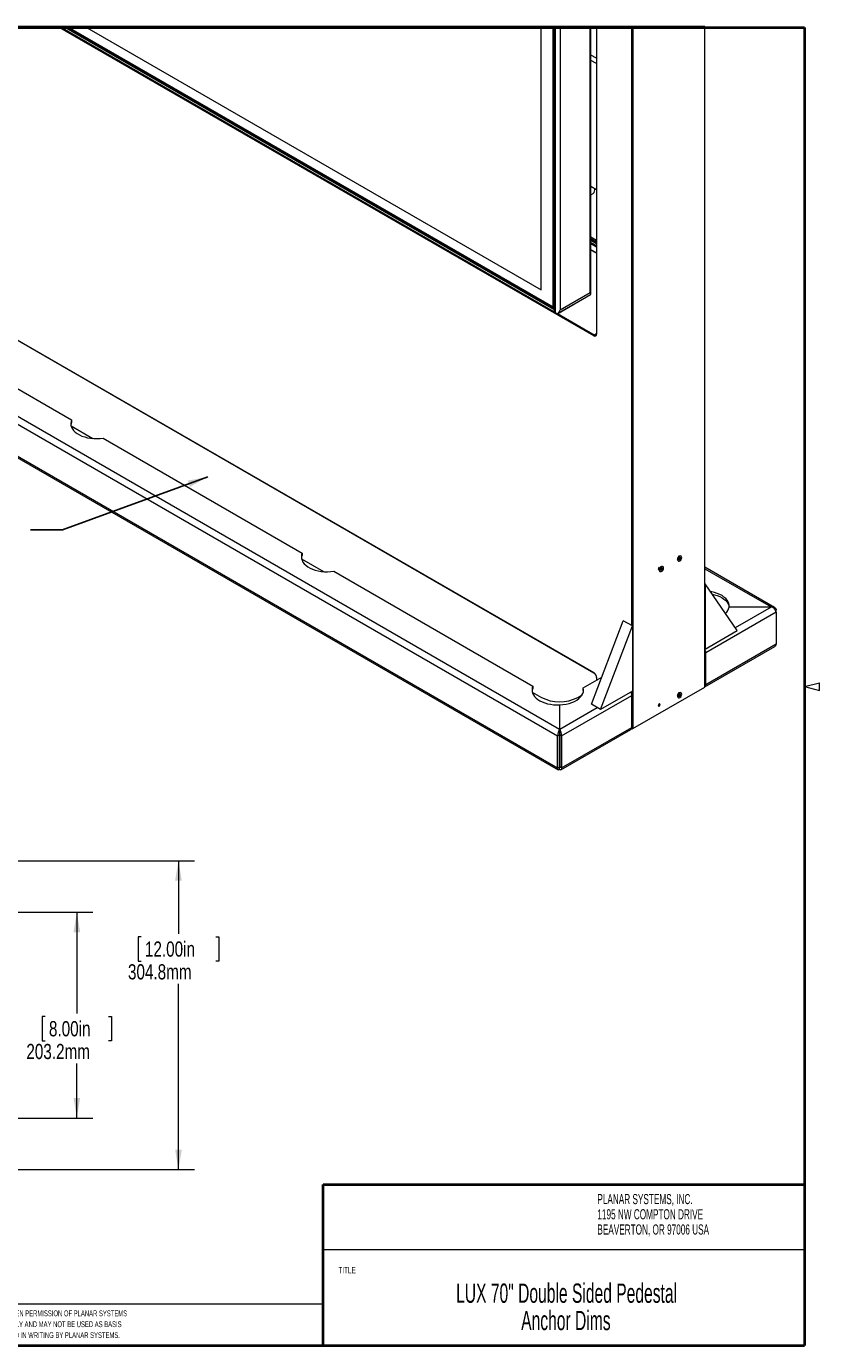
# Model space of a CAD drawing. Header units: millimetres. Extents: x 13 to 419, y 7 to 273.
# Tile 3 of 3: x 263 to 419, y 10 to 270. Entities that reach past the tile are written whole.
import ezdxf

# ---------------------------------------------------------------- set-up
doc = ezdxf.new("R2010")
doc.units = ezdxf.units.MM
doc.styles.add('SLDTEXTSTYLE0', font='TXT', dxfattribs={"width": 0.605})
doc.styles.add('SLDTEXTSTYLE1', font='TXT', dxfattribs={"width": 0.75})
doc.dimstyles.new('SLDDIMSTYLE0', dxfattribs={"dimtxt": 3, "dimasz": 3.9624, "dimexe": 0, "dimexo": 0.0625, "dimgap": 0.75, "dimtad": 0, "dimtih": 1, "dimtoh": 1, "dimdec": 1, "dimlfac": 5, "dimrnd": 1e-09, "dimzin": 12, "dimdsep": 46, "dimtxsty": 'SLDTEXTSTYLE1', "dimsah": 1, "dimcen": 0.09, "dimadec": 0, "dimazin": 3, "dimtfac": 1, "dimtdec": 1, "dimtofl": 0, "dimtmove": 0, "dimatfit": 3, "dimfxl": 1, "dimfrac": 2, "dimtolj": 1, "dimtzin": 12, "dimarcsym": 0})
doc.dimstyles.new('SLDDIMSTYLE1', dxfattribs={"dimtxt": 0, "dimasz": 3.9624, "dimexe": 0, "dimexo": 0.0625, "dimgap": 0, "dimtad": 0, "dimtih": 1, "dimtoh": 1, "dimdec": 0, "dimrnd": 1e-09, "dimzin": 0, "dimdsep": 46, "dimtxsty": 'Standard', "dimsah": 1, "dimcen": 0.09, "dimadec": 0, "dimazin": 0, "dimtfac": 3.9624, "dimtdec": 0, "dimtofl": 0, "dimtmove": 0, "dimatfit": 3, "dimfxl": 1, "dimfrac": 2, "dimtolj": 1, "dimtzin": 0, "dimarcsym": 0})

# ---------------------------------------------------------------- blocks, each defined once
blk = doc.blocks.new('SW_NOTE_0')
at = {"color": 0, "linetype": 'Continuous', "lineweight": 0, "char_height": 2, "attachment_point": 1, "style": 'SLDTEXTSTYLE0'}
for s, insert in [('PLANAR SYSTEMS, INC.', (0, 2.58)), ('1195 NW COMPTON DRIVE', (0, -0.42)), ('BEAVERTON, OR 97006 USA', (0, -3.42))]:
    blk.add_mtext(s, dxfattribs=dict(at, insert=insert))
blk = doc.blocks.new('SW_NOTE_1')
at = {"color": 0, "linetype": 'Continuous', "lineweight": 0, "char_height": 1.15, "attachment_point": 1, "style": 'SLDTEXTSTYLE0'}
for s, insert in [('THIS DRAWING CONTAINS INFORMATION PROPRIETARY TO PLANAR SYSTEMS, INC., ANY REPRODUCTION IN PART OR WHOLE WITHOUT THE WRITTEN PERMISSION OF PLANAR SYSTEMS', (0, 1.48)), ('IS PROHIBITED. THIS DRAWING IS SUPPLIED FOR INFORMATION, IDENTIFICATION, ENGINEERING, EVALUATION, AND/OR INSPECTION PURPOSES ONLY AND MAY NOT BE USED AS BASIS', (0, -0.67)), ('FOR THE MANUFACTURING OF PRODUCTS OR THE FURNISHING OF SERVICES TO PLANAR SYSTEMS OR TO ANY THIRD PARTY UNLESS AUTHORIZED IN WRITING BY PLANAR SYSTEMS.', (0, -2.82))]:
    blk.add_mtext(s, dxfattribs=dict(at, insert=insert))
blk = doc.blocks.new('Block1')
at = {"color": 7, "linetype": 'Continuous', "lineweight": 40}
for p, q in [((139.38, 178.08), (139.38, 209.83)), ((139.38, 209.83), (234.63, 209.83))]:
    blk.add_line(p, q, dxfattribs=at)
at = {"color": 7, "linetype": 'Continuous', "lineweight": 0}
for p, q in [((139.38, 209.83), (139.38, 178.08)), ((139.38, 209.83), (234.63, 209.83)), ((139.38, 197), (234.63, 197))]:
    blk.add_line(p, q, dxfattribs=at)
at = {"color": 7, "linetype": 'Continuous', "lineweight": 15}
for p, q in [((139.38, 186.2), (-8.21, 186.2)), ((-8.21, 186.2), (-8.21, 178.03))]:
    blk.add_line(p, q, dxfattribs=at)
at = {"color": 7, "linetype": 'Continuous', "lineweight": 0}
for name, p in [('SW_NOTE_0', (193.5, 205.36)), ('SW_NOTE_1', (-5.89, 183.49))]:
    blk.add_blockref(name, p, dxfattribs=at)
at = {"color": 7, "linetype": 'Continuous', "lineweight": 0, "insert": (142.4, 193.55), "char_height": 1.25, "attachment_point": 1, "style": 'SLDTEXTSTYLE0'}
blk.add_mtext('TITLE', dxfattribs=at)
blk = doc.blocks.new('_D_5')
at = {"color": 7, "linetype": 'Continuous', "lineweight": 0}
for p, q in [((246.93, 95.18), (275.68, 95.18)), ((272.51, 95.18), (272.51, 75.18)), ((266.25, 74.57), (265.64, 74.57)), ((265.64, 74.57), (265.64, 69.81)), ((278.77, 74.57), (279.38, 74.57)), ((279.38, 74.57), (279.38, 69.81)), ((265.64, 69.81), (266.25, 69.81)), ((279.38, 69.81), (278.77, 69.81)), ((272.51, 54.54), (272.51, 65.32)), ((246.93, 54.54), (275.68, 54.54))]:
    blk.add_line(p, q, dxfattribs=at)
for points in [[(272.51, 95.18), (271.85, 91.22), (273.17, 91.22)], [(272.51, 54.54), (273.17, 58.5), (271.85, 58.5)]]:
    blk.add_solid(points, dxfattribs=at)
at = {"color": 7, "linetype": 'Continuous', "lineweight": 0, "char_height": 3, "attachment_point": 1, "style": 'SLDTEXTSTYLE1'}
for s, insert in [('8.00in', (267.01, 73.68, -109.75)), ('203.2mm', (262.55, 69.19, -109.75))]:
    blk.add_mtext(s, dxfattribs=dict(at, insert=insert))
blk = doc.blocks.new('_D_6')
at = {"color": 7, "linetype": 'Continuous', "lineweight": 0}
for p, q in [((257.05, 105.34), (295.74, 105.34)), ((292.56, 105.34), (292.56, 90.9)), ((285.19, 90.29), (284.58, 90.29)), ((284.58, 90.29), (284.58, 85.53)), ((299.93, 90.29), (300.54, 90.29)), ((300.54, 90.29), (300.54, 85.53)), ((284.58, 85.53), (285.19, 85.53)), ((300.54, 85.53), (299.93, 85.53)), ((292.56, 44.38), (292.56, 81.04)), ((257.05, 44.38), (295.74, 44.38))]:
    blk.add_line(p, q, dxfattribs=at)
for points in [[(292.56, 105.34), (291.9, 101.38), (293.22, 101.38)], [(292.56, 44.38), (293.22, 48.34), (291.9, 48.34)]]:
    blk.add_solid(points, dxfattribs=at)
at = {"color": 7, "linetype": 'Continuous', "lineweight": 0, "char_height": 3, "attachment_point": 1, "style": 'SLDTEXTSTYLE1'}
for s, insert in [('12.00in', (285.95, 89.4, -109.75)), ('304.8mm', (282.6, 84.91, -109.75))]:
    blk.add_mtext(s, dxfattribs=dict(at, insert=insert))

msp = doc.modelspace()

# ---------------------------------------------------------------- linework, layer by layer
at = {"color": 7, "linetype": 'Continuous', "lineweight": 40}
for p, q in [((15.748, 269.748), (416.052, 269.748)), ((416.052, 269.748), (416.052, 9.652)), ((15.748, 9.652), (416.052, 9.652))]:
    msp.add_line(p, q, dxfattribs=at)
at = {"color": 7, "linetype": 'Continuous', "lineweight": 0}
for p, q in [((396.425, 269.959), (230.598, 269.959)), ((374.489, 208.903), (268.725, 269.959)), ((268.795, 269.959), (367.112, 213.202)), ((269.167, 269.959), (366.964, 213.502)), ((366.627, 214.085), (269.84, 269.959)), ((270.591, 269.959), (366.494, 214.595)), ((274.056, 269.959), (364.126, 217.963)), ((274.07, 269.959), (364.126, 217.971)), ((364.126, 217.963), (364.126, 269.959)), ((366.494, 214.595), (366.494, 269.959)), ((366.58, 269.959), (366.58, 214.242)), ((366.627, 269.959), (366.627, 214.085)), ((366.964, 213.502), (366.964, 269.959)), ((367.862, 269.959), (367.862, 214.021)), ((373.752, 217.421), (373.752, 269.959)), ((373.938, 217.142), (373.938, 269.959)), ((375.004, 269.959), (375.004, 209.292)), ((375.05, 269.959), (375.05, 209.227)), ((382.234, 269.959), (382.234, 131.409)), ((396.378, 139.574), (396.378, 269.959)), ((396.425, 139.639), (396.425, 269.959)), ((375.004, 263.659), (373.938, 264.274)), ((375.004, 262.622), (373.938, 263.237)), ((375.004, 237.734), (373.938, 238.349)), ((373.938, 236.731), (374.403, 236.999)), ((375.004, 227.724), (373.938, 228.34)), ((375.004, 227.455), (373.938, 228.07)), ((373.938, 227.096), (375.004, 226.48)), ((375.004, 225.249), (373.938, 225.864)), ((238.165, 221.149), (374.489, 142.451)), ((238.198, 221.076), (374.522, 142.378)), ((216.551, 217.016), (367.366, 129.952)), ((217.538, 218.004), (367.729, 131.301)), ((367.176, 213.197), (373.859, 217.055)), ((367.227, 213.226), (373.91, 217.084)), ((367.229, 213.227), (373.911, 217.084)), ((367.862, 214.021), (373.752, 217.421)), ((232.208, 214.978), (271.486, 192.303)), ((366.58, 214.645), (366.494, 214.595)), ((366.964, 213.502), (366.627, 214.085)), ((367.176, 213.196), (367.114, 213.205)), ((216.551, 210.697), (367.366, 123.634)), ((216.833, 210.212), (367.48, 123.245)), ((271.362, 191.137), (275.689, 188.639)), ((271.486, 192.303), (271.486, 191.884)), ((277.708, 188.711), (316.986, 166.036)), ((316.862, 164.871), (321.189, 162.373)), ((316.986, 166.036), (316.986, 165.617)), ((390.957, 164.888), (391.018, 164.853)), ((391.018, 164.955), (391.018, 164.751)), ((391.131, 164.499), (391.195, 164.462)), ((391.406, 165.424), (391.23, 165.322)), ((391.318, 165.373), (391.231, 165.423)), ((391.251, 164.876), (391.414, 164.971)), ((391.251, 164.747), (391.251, 164.876)), ((391.414, 164.842), (391.251, 164.747)), ((391.322, 164.917), (391.414, 164.842)), ((391.526, 164.718), (391.343, 164.93)), ((391.414, 165.159), (391.526, 165.224)), ((391.414, 164.971), (391.414, 165.159)), ((391.414, 165.077), (391.526, 165.035)), ((391.689, 165), (391.414, 165.052)), ((391.526, 164.906), (391.414, 164.971)), ((391.414, 164.653), (391.414, 164.842)), ((391.526, 164.718), (391.414, 164.653)), ((391.526, 165.224), (391.526, 165.035)), ((391.526, 165.035), (391.689, 165.129)), ((391.689, 165), (391.526, 164.906)), ((391.526, 164.906), (391.526, 164.718)), ((391.745, 165.415), (391.681, 165.451)), ((391.689, 165.129), (391.689, 165)), ((323.208, 162.444), (362.486, 139.77)), ((387.222, 162.887), (387.416, 162.774)), ((387.416, 162.876), (387.416, 162.672)), ((387.53, 162.42), (387.594, 162.383)), ((387.805, 163.345), (387.629, 163.243)), ((387.65, 162.798), (387.813, 162.892)), ((387.65, 162.669), (387.65, 162.798)), ((387.813, 162.763), (387.65, 162.669)), ((387.716, 163.294), (387.656, 163.329)), ((387.721, 162.839), (387.813, 162.763)), ((387.925, 162.639), (387.742, 162.851)), ((387.813, 163.08), (387.925, 163.145)), ((387.813, 162.892), (387.813, 163.08)), ((387.813, 162.998), (387.925, 162.956)), ((388.088, 162.922), (387.813, 162.974)), ((387.925, 162.827), (387.813, 162.892)), ((387.813, 162.574), (387.813, 162.763)), ((387.925, 162.639), (387.813, 162.574)), ((387.925, 163.145), (387.925, 162.956)), ((387.925, 162.956), (388.088, 163.051)), ((388.088, 162.922), (387.925, 162.827)), ((387.925, 162.827), (387.925, 162.639)), ((388.144, 163.336), (388.08, 163.373)), ((388.088, 163.051), (388.088, 162.922)), ((410.182, 155.326), (396.425, 163.268)), ((396.425, 159.987), (396.491, 159.949)), ((396.491, 159.949), (396.491, 147.097)), ((402.777, 150.726), (396.491, 159.949)), ((410.471, 154.388), (396.603, 146.382)), ((409.484, 155.377), (401.195, 155.377)), ((401.199, 155.406), (409.484, 155.406)), ((401.199, 155.377), (401.199, 155.406)), ((409.484, 155.406), (409.484, 155.377)), ((410.471, 154.388), (410.471, 154.836)), ((410.471, 154.388), (410.471, 148.069)), ((374.04, 136.21), (380.326, 152.691)), ((375.836, 135.173), (382.122, 151.655)), ((382.122, 151.655), (380.326, 152.691)), ((382.122, 151.655), (382.122, 138.802)), ((396.491, 147.097), (402.777, 150.726)), ((396.425, 139.638), (410.19, 147.584)), ((396.425, 147.135), (396.491, 147.097)), ((410.471, 148.069), (396.603, 140.064)), ((396.603, 140.064), (396.603, 146.382)), ((372.422, 139.423), (376.068, 141.528)), ((375.004, 141.544), (375.004, 140.913)), ((362.362, 138.604), (364.162, 137.565)), ((362.486, 139.77), (362.486, 139.351)), ((371.346, 137.565), (372.196, 138.055)), ((372.422, 139.004), (372.422, 139.423)), ((372.46, 138.801), (372.422, 139.004)), ((382.122, 138.802), (375.836, 135.173)), ((382.234, 131.409), (396.378, 139.574)), ((391.018, 137.993), (391.018, 137.788)), ((391.406, 138.462), (391.23, 138.36)), ((391.318, 138.411), (391.231, 138.461)), ((391.251, 137.914), (391.414, 138.009)), ((391.526, 137.755), (391.343, 137.968)), ((391.414, 138.197), (391.526, 138.262)), ((391.414, 138.009), (391.414, 138.197)), ((391.414, 138.115), (391.526, 138.073)), ((391.689, 138.038), (391.414, 138.09)), ((391.526, 137.944), (391.414, 138.008)), ((391.526, 138.262), (391.526, 138.073)), ((391.526, 138.073), (391.689, 138.167)), ((391.689, 138.038), (391.526, 137.944)), ((391.745, 138.453), (391.681, 138.489)), ((391.689, 138.167), (391.689, 138.038)), ((416.052, 139.7), (419.052, 140.45)), ((416.052, 139.7), (419.052, 138.95)), ((419.052, 138.95), (419.052, 140.45)), ((367.729, 136.084), (367.729, 131.301)), ((367.78, 131.301), (367.78, 136.086)), ((368.142, 129.952), (382.01, 137.958)), ((375.836, 135.173), (374.04, 136.21)), ((382.01, 131.639), (382.01, 137.958)), ((390.957, 137.926), (391.018, 137.891)), ((391.131, 137.537), (391.195, 137.5)), ((391.251, 137.785), (391.251, 137.914)), ((391.414, 137.879), (391.251, 137.785)), ((391.322, 137.955), (391.414, 137.879)), ((391.414, 137.691), (391.414, 137.879)), ((391.526, 137.755), (391.414, 137.691)), ((391.526, 137.944), (391.526, 137.755)), ((367.366, 129.952), (367.729, 130.162)), ((367.78, 132.346), (367.729, 132.354)), ((367.78, 131.927), (367.729, 131.935)), ((367.729, 131.301), (367.729, 130.882)), ((367.729, 130.882), (367.729, 130.162)), ((367.729, 130.751), (367.78, 130.758)), ((367.729, 123.843), (367.729, 130.162)), ((367.78, 131.301), (367.78, 130.882)), ((367.78, 130.162), (367.78, 130.882)), ((368.142, 129.952), (367.78, 130.162)), ((367.78, 130.162), (367.78, 123.843)), ((368.029, 123.245), (381.813, 131.202)), ((368.142, 123.634), (382.01, 131.639)), ((381.98, 131.426), (382.01, 131.409)), ((367.366, 123.634), (367.366, 129.952)), ((368.142, 129.952), (368.142, 123.634)), ((367.366, 123.634), (367.729, 123.843)), ((367.754, 123.409), (367.754, 123.828)), ((368.142, 123.634), (367.78, 123.843))]:
    msp.add_line(p, q, dxfattribs=at)
at = {"color": 8, "linetype": 'Continuous', "lineweight": 0}
for p, q in [((270.289, 269.959), (366.58, 214.372)), ((382.01, 151.719), (382.01, 269.959)), ((375.004, 227.446), (373.938, 228.062)), ((373.938, 227.959), (375.004, 227.343)), ((375.004, 227.084), (373.938, 227.699)), ((373.938, 227.31), (375.004, 226.695)), ((375.004, 225.195), (373.938, 225.811)), ((367.338, 213.29), (374.601, 209.097)), ((374.601, 209.097), (375.004, 209.33)), ((396.425, 162.945), (409.484, 155.406)), ((409.484, 155.377), (402.396, 151.285)), ((410.471, 154.836), (410.36, 154.772)), ((396.603, 146.382), (396.425, 146.485)), ((375.05, 141.479), (375.05, 140.94)), ((382.01, 137.982), (382.01, 138.737)), ((396.603, 140.064), (396.425, 140.167)), ((367.78, 131.301), (375.162, 135.563)), ((382.01, 131.409), (382.01, 131.615)), ((367.729, 123.843), (367.754, 123.828)), ((367.754, 123.828), (367.78, 123.843))]:
    msp.add_line(p, q, dxfattribs=at)
at = {"color": 7, "linetype": 'Continuous', "lineweight": 0, "flags": 128}
for points in [[(271.486, 192.303), (271.362, 191.949), (271.313, 191.589), (271.342, 191.228), (271.448, 190.872), (271.628, 190.527), (271.881, 190.196), (272.202, 189.886), (272.586, 189.602), (273.029, 189.346), (273.522, 189.124), (274.059, 188.939), (274.631, 188.793), (275.23, 188.689), (275.846, 188.628), (276.471, 188.611), (277.095, 188.639), (277.708, 188.711)], [(271.486, 191.884), (271.362, 191.53), (271.326, 191.334)], [(316.986, 166.036), (316.862, 165.682), (316.813, 165.322), (316.842, 164.962), (316.948, 164.606), (317.128, 164.26), (317.381, 163.93), (317.702, 163.62), (318.086, 163.335), (318.529, 163.08), (319.022, 162.858), (319.559, 162.672), (320.131, 162.527), (320.73, 162.422), (321.346, 162.362), (321.971, 162.345), (322.595, 162.373), (323.208, 162.444)], [(316.986, 165.617), (316.862, 165.263), (316.826, 165.068)], [(391.681, 165.451), (391.58, 165.477), (391.442, 165.443), (391.3, 165.346), (391.172, 165.198), (391.076, 165.021), (391.024, 164.837), (391.024, 164.672), (391.076, 164.548), (391.131, 164.499)], [(391.833, 164.986), (391.859, 165.163), (391.833, 165.31), (391.758, 165.407), (391.643, 165.441), (391.506, 165.406), (391.364, 165.309), (391.236, 165.162), (391.139, 164.984), (391.088, 164.8), (391.088, 164.635), (391.139, 164.511), (391.236, 164.445), (391.364, 164.445), (391.506, 164.512), (391.643, 164.636), (391.758, 164.802), (391.833, 164.986)], [(387.388, 163.205), (387.33, 163.157), (387.273, 163.079), (387.235, 162.991), (387.221, 162.905), (387.235, 162.835), (387.273, 162.79), (387.33, 162.779), (387.382, 162.794)], [(388.08, 163.373), (387.979, 163.398), (387.841, 163.364), (387.699, 163.267), (387.571, 163.119), (387.475, 162.942), (387.423, 162.758), (387.423, 162.593), (387.475, 162.469), (387.53, 162.42)], [(388.232, 162.907), (388.258, 163.084), (388.232, 163.231), (388.156, 163.328), (388.042, 163.362), (387.905, 163.327), (387.763, 163.23), (387.635, 163.083), (387.538, 162.905), (387.487, 162.721), (387.487, 162.556), (387.538, 162.432), (387.635, 162.366), (387.763, 162.366), (387.905, 162.433), (388.042, 162.558), (388.156, 162.723), (388.232, 162.907)], [(401.199, 155.406), (401.203, 155.754), (401.135, 156.1), (400.998, 156.438), (400.792, 156.765), (400.52, 157.075), (400.186, 157.365), (399.796, 157.63), (399.354, 157.866), (398.866, 158.071), (398.34, 158.24), (397.783, 158.373), (397.534, 158.418)], [(397.861, 157.938), (398.34, 157.821), (398.866, 157.652), (399.354, 157.447), (399.796, 157.211), (400.186, 156.946), (400.52, 156.656), (400.792, 156.346), (400.998, 156.019), (401.135, 155.681), (401.199, 155.375)], [(409.484, 155.406), (409.677, 155.432), (409.862, 155.427), (410.033, 155.391), (410.182, 155.326), (410.305, 155.234), (410.396, 155.119), (410.452, 154.984), (410.471, 154.836)], [(362.486, 139.77), (362.365, 139.429), (362.314, 139.082), (362.335, 138.735), (362.427, 138.391), (362.59, 138.056), (362.819, 137.734), (363.113, 137.431), (363.467, 137.149), (363.876, 136.894), (364.335, 136.669), (364.837, 136.476), (365.375, 136.319), (365.941, 136.2), (366.528, 136.121), (367.126, 136.082), (367.729, 136.084)], [(362.486, 139.351), (362.365, 139.01), (362.326, 138.801)], [(367.78, 136.086), (368.412, 136.138), (369.029, 136.234), (369.619, 136.375), (370.175, 136.557), (370.686, 136.778), (371.145, 137.034), (371.546, 137.321), (371.88, 137.636), (372.143, 137.972), (372.332, 138.324), (372.442, 138.687), (372.472, 139.056), (372.422, 139.423)], [(391.681, 138.489), (391.58, 138.515), (391.442, 138.481), (391.3, 138.383), (391.172, 138.236), (391.076, 138.059), (391.024, 137.875), (391.024, 137.71), (391.076, 137.586), (391.131, 137.537)], [(391.833, 138.023), (391.859, 138.201), (391.833, 138.348), (391.758, 138.445), (391.643, 138.478), (391.506, 138.444), (391.364, 138.347), (391.236, 138.199), (391.139, 138.022), (391.088, 137.838), (391.088, 137.673), (391.139, 137.549), (391.236, 137.483), (391.364, 137.483), (391.506, 137.55), (391.643, 137.674), (391.758, 137.84), (391.833, 138.023)], [(387.561, 136.061), (387.575, 136.147), (387.561, 136.217), (387.523, 136.261), (387.466, 136.272), (387.398, 136.249), (387.33, 136.194), (387.273, 136.117), (387.235, 136.029), (387.221, 135.943), (387.235, 135.872), (387.273, 135.828), (387.33, 135.817), (387.398, 135.841), (387.466, 135.895), (387.523, 135.973), (387.561, 136.061)], [(367.754, 123.409), (367.678, 123.316), (367.606, 123.256), (367.538, 123.232), (367.48, 123.245), (367.431, 123.294), (367.395, 123.378), (367.373, 123.492), (367.366, 123.634)], [(367.754, 123.828), (367.75, 123.774), (367.745, 123.732), (367.741, 123.704), (367.738, 123.69), (367.735, 123.692), (367.732, 123.709), (367.73, 123.741), (367.729, 123.786), (367.729, 123.843)], [(367.78, 123.843), (367.779, 123.786), (367.778, 123.741), (367.776, 123.709), (367.774, 123.692), (367.77, 123.69), (367.767, 123.704), (367.763, 123.732), (367.759, 123.774), (367.754, 123.828)], [(368.142, 123.634), (368.136, 123.507), (368.119, 123.4), (368.09, 123.318), (368.052, 123.262), (368.004, 123.235), (367.948, 123.236), (367.887, 123.266), (367.822, 123.325), (367.754, 123.409)]]:
    msp.add_lwpolyline(points, dxfattribs=at)
at = {"color": 7, "linetype": 'Continuous', "lineweight": 0}
for centre, radius, start, end in [((373.854, 237.623), 0.831, 311.36082, 23.82704), ((366.904, 214.253), 0.324, 181.96157, 211.14033), ((368.26, 214.247), 1.495, 209.8933, 222.25349), ((374.708, 209.172), 0.347, 230.79652, 9.21426), ((374.733, 208.892), 0.244, 122.60735, 177.39309), ((391.478, 164.934), 0.461, 122.61201, 177.39339), ((391.286, 165.335), 0.105, 39.57152, 125.86543), ((387.877, 162.855), 0.461, 122.61032, 177.39508), ((398.991, 155.754), 2.236, 311.90303, 350.28134), ((409.311, 154.217), 1.173, 8.38639, 81.50539), ((395.239, 146.337), 1.365, 1.90096, 29.67507), ((409.92, 148.065), 0.551, 299.25285, 0.49972), ((373.832, 141.423), 1.22, 2.60511, 57.39506), ((380.618, 137.906), 1.393, 2.13285, 30.98009), ((391.478, 137.972), 0.461, 122.60933, 177.39607), ((391.286, 138.372), 0.105, 39.56761, 125.87877), ((396.345, 139.647), 0.0799, 294.38274, 354.29602), ((396.116, 140.018), 0.489, 309.14319, 5.31398), ((367.754, 144.472), 7.786, 242.52439, 297.47561), ((370.237, 129.903), 2.872, 150.87093, 179.02144), ((365.298, 129.91), 2.845, 0.84276, 29.26487), ((381.544, 131.587), 0.47, 304.94822, 6.36472), ((382.122, 131.625), 0.244, 242.60298, 297.39702)]:
    msp.add_arc(centre, radius, start, end, dxfattribs=at)
at = {"color": 8, "linetype": 'Continuous', "lineweight": 0}
for centre, radius, start, end in [((374.788, 209.358), 0.32, 234.42271, 293.82282), ((375.083, 209.3), 0.0799, 185.7002, 245.62105), ((374.569, 142.443), 0.0801, 174.43417, 233.72269), ((375.083, 141.551), 0.0799, 185.7769, 245.61429)]:
    msp.add_arc(centre, radius, start, end, dxfattribs=at)
at = {"color": 7, "linetype": 'Continuous', "lineweight": 0}
for points, knots in [([(373.911, 217.084), (373.922, 217.107), (373.967, 217.192), (373.847, 217.31), (373.782, 217.389), (373.752, 217.421), (373.752, 217.421)], [0, 0, 0, 0, 0.1799686, 0.6785856, 0.995289, 1, 1, 1, 1]), ([(367.862, 214.021), (367.861, 214.02), (367.829, 213.949), (367.714, 213.728), (367.513, 213.444), (367.302, 213.283), (367.229, 213.227)], [0, 0, 0, 0, 0.0030807, 0.2272443, 0.7301057, 1, 1, 1, 1]), ([(367.153, 213.242), (367.158, 213.238), (367.167, 213.229), (367.184, 213.222), (367.202, 213.219), (367.218, 213.221), (367.226, 213.225), (367.229, 213.227)], [0, 0, 0, 0, 0.2224738, 0.4421429, 0.665398, 0.8858682, 1, 1, 1, 1]), ([(367.176, 213.196), (367.177, 213.198), (367.18, 213.202), (367.175, 213.211), (367.169, 213.223), (367.161, 213.234), (367.155, 213.24), (367.153, 213.242)], [0, 0, 0, 0, 0.09188044, 0.25523105, 0.52094021, 0.85692978, 1, 1, 1, 1]), ([(375.004, 209.292), (375.003, 209.269), (375.001, 209.211), (374.979, 209.136), (374.946, 209.077), (374.92, 209.069), (374.916, 209.068)], [0, 0, 0, 0, 0.2764801, 0.6837607, 0.9448756, 1, 1, 1, 1]), ([(374.522, 142.378), (374.544, 142.364), (374.616, 142.318), (374.726, 142.213), (374.841, 142.06), (374.931, 141.886), (374.991, 141.712), (375, 141.596), (375.004, 141.544)], [0, 0, 0, 0, 0.0797194, 0.2558743, 0.4516759, 0.6525124, 0.8420288, 1, 1, 1, 1])]:
    msp.add_open_spline(points, degree=3, knots=knots, dxfattribs=at)

# ---------------------------------------------------------------- block references
at = {"color": 7, "linetype": 'Continuous'}
msp.add_blockref('Block1', (181.707, -168.373), dxfattribs=at)

# ---------------------------------------------------------------- texts
at = {"color": 7, "linetype": 'Continuous', "lineweight": 0, "char_height": 3.81, "attachment_point": 2, "style": 'SLDTEXTSTYLE0'}
for s, insert in [('LUX 70" Double Sided Pedestal', (369.131, 21.908)), ('Anchor Dims', (368.996, 16.515))]:
    msp.add_mtext(s, dxfattribs=dict(at, insert=insert))

# ---------------------------------------------------------------- dimensions: what is measured, and where the dimension line sits
at = {"color": 7, "linetype": 'Continuous', "lineweight": 0}
for base, p1, p2, picture, middle in [((292.561, 44.379), (255.778, 105.339), (255.778, 44.379), '_D_6', (292.561, 85.974)), ((272.506, 54.539), (245.656, 95.179), (245.656, 54.539), '_D_5', (272.506, 70.253))]:
    dim = msp.add_linear_dim(base=base, p1=p1, p2=p2, angle=90, dimstyle='SLDDIMSTYLE0', dxfattribs=at)
    dim.commit()
    dim.dimension.update_dxf_attribs({"geometry": picture, "text_midpoint": middle, "dimtype": 160})

# ---------------------------------------------------------------- leaders
msp.add_leader([(298.323, 181.064), (269.704, 170.648), (263.354, 170.648)], dimstyle='SLDDIMSTYLE1', dxfattribs=at)

doc.saveas('drawing.dxf')
